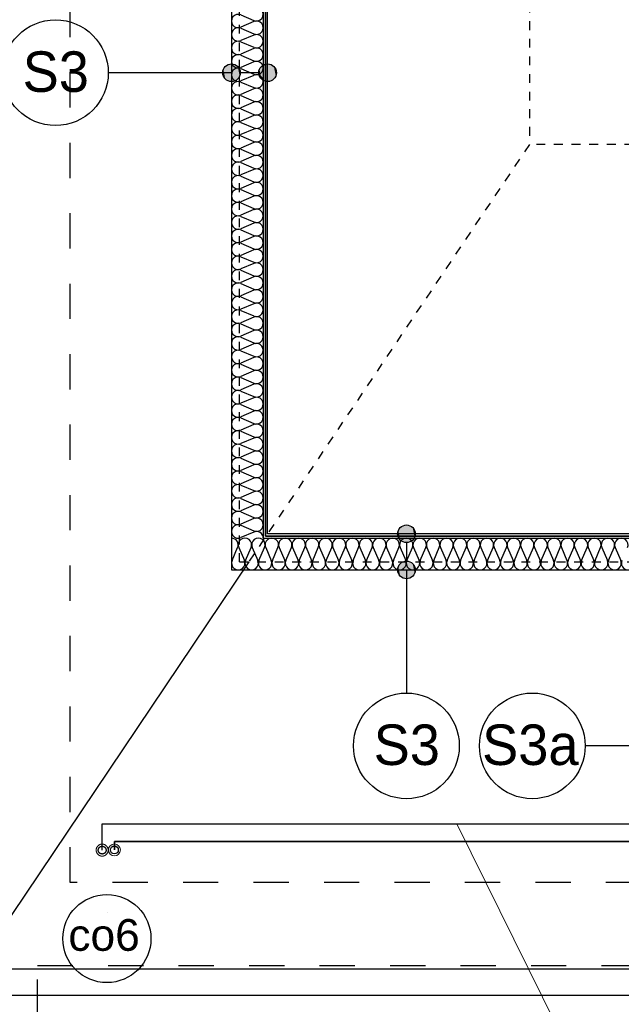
# Model space of a CAD drawing. Header units: millimetres. Extents: x 45180 to 119519, y 31297 to 302414.
# Tile 61 of 97: x 59483 to 62897, y 241049 to 246639. Entities that reach past the tile are written whole.
import ezdxf
from ezdxf.lldxf.tags import DXFTag

# ---------------------------------------------------------------- set-up
doc = ezdxf.new("R2010")
doc.units = ezdxf.units.MM
doc.header["$MEASUREMENT"] = 0
for name, pattern in [('Hidden Line', [100, 50, -50]), ('PHANTOM', [2.5, 1.25, -0.25, 0.25, -0.25, 0.25, -0.25]), ('Przerywana', [400, 200, -200])]:
    doc.linetypes.add(name, pattern=pattern)
for name, color, linetype in [('#podkład', 252, 'Continuous'), ('IS_Grafika', 7, 'SOLID'), ('IS_Opisy_działek_Therm', 7, 'SOLID')]:
    doc.layers.add(name, color=color, linetype=linetype)
doc.layers.add('IS_Powrót', color=5, linetype='DASHDOT', lineweight=35)
doc.layers.add('IS_Zasilanie', color=1, linetype='SOLID', lineweight=30)
doc.styles.add('GENERATED_STYLE_3', font='txt')
doc.styles.get("Standard").update_dxf_attribs({"font": 'arial.ttf', "bigfont": 'BIGFONT.SHX'})
tags = doc.linetypes.add('DASHDOT', pattern=[20, 10, -5, 0, -5]).pattern_tags.tags
tags[10:11] = [DXFTag(74, 4), DXFTag(75, 0), DXFTag(340, '0'), DXFTag(46, 0.0), DXFTag(50, 0.0), DXFTag(44, 0.0), DXFTag(45, 0.0)]
tags[8:9] = [DXFTag(74, 4), DXFTag(75, 0), DXFTag(340, '0'), DXFTag(46, 0.0), DXFTag(50, 0.0), DXFTag(44, 0.0), DXFTag(45, 0.0)]
tags[6:7] = [DXFTag(74, 4), DXFTag(75, 0), DXFTag(340, '0'), DXFTag(46, 0.0), DXFTag(50, 0.0), DXFTag(44, 0.0), DXFTag(45, 0.0)]
tags[4:5] = [DXFTag(74, 4), DXFTag(75, 0), DXFTag(340, '0'), DXFTag(46, 0.0), DXFTag(50, 0.0), DXFTag(44, 0.0), DXFTag(45, 0.0)]
tags = doc.linetypes.add('SOLID', pattern=[10, 10, 0]).pattern_tags.tags
tags[6:7] = [DXFTag(74, 4), DXFTag(75, 0), DXFTag(340, '0'), DXFTag(46, 0.0), DXFTag(50, 0.0), DXFTag(44, 0.0), DXFTag(45, 0.0)]
tags[4:5] = [DXFTag(74, 4), DXFTag(75, 0), DXFTag(340, '0'), DXFTag(46, 0.0), DXFTag(50, 0.0), DXFTag(44, 0.0), DXFTag(45, 0.0)]

msp = doc.modelspace()

# ---------------------------------------------------------------- linework, layer by layer
at = {"layer": '#podkład', "linetype": 'Przerywana'}
for p, q in [((59770, 241740), (59770, 254690)), ((71810, 241740), (59770, 241740)), ((59585, 240990), (59585, 241270)), ((59585, 241270), (71210, 241270))]:
    msp.add_line(p, q, dxfattribs=at)
at = {"layer": '#podkład', "linetype": 'Hidden Line'}
for p, q in [((62375.3, 250430), (62375.3, 245930)), ((60730, 243560), (60730, 250330)), ((62375.3, 245930), (60782.5, 243560)), ((63865, 245930), (62375.3, 245930)), ((60730, 243560), (63630, 243560))]:
    msp.add_line(p, q, dxfattribs=at)
at = {"layer": '#podkład', "linetype": 'Continuous'}
for p, q in [((60685, 250330), (60685, 243515)), ((60865, 248140), (60865, 243695)), ((60877.5, 243707.5), (60877.5, 248140)), ((60877.5, 248140), (60877.5, 243707.5)), ((60890, 243720), (60890, 248140)), ((60738.6, 246666.1), (60811.4, 246634.4)), ((60811.4, 246628), (60738.6, 246596.3)), ((60738.6, 246589.8), (60811.4, 246558.1)), ((60811.4, 246551.7), (60738.6, 246520)), ((60738.6, 246513.6), (60811.4, 246481.9)), ((60811.4, 246475.4), (60738.6, 246443.7)), ((60738.6, 246437.3), (60811.4, 246405.6)), ((60811.4, 246399.2), (60738.6, 246367.5)), ((60738.6, 246361), (60811.4, 246329.3)), ((60685, 246337.6), (59986, 246337.6)), ((60840, 246337.6), (60735, 246337.6)), ((60811.4, 246322.9), (60738.6, 246291.2)), ((60738.6, 246284.8), (60811.4, 246253.1)), ((60811.4, 246246.7), (60738.6, 246214.9)), ((60738.6, 246208.5), (60811.4, 246176.8)), ((60811.4, 246170.4), (60738.6, 246138.7)), ((60738.6, 246132.3), (60811.4, 246100.5)), ((60811.4, 246094.1), (60738.6, 246062.4)), ((60738.6, 246056), (60811.4, 246024.3)), ((60811.4, 246017.9), (60738.6, 245986.1)), ((60738.6, 245979.7), (60811.4, 245948)), ((60811.4, 245941.6), (60738.6, 245909.9)), ((60738.6, 245903.5), (60811.4, 245871.7)), ((60811.4, 245865.3), (60738.6, 245833.6)), ((60738.6, 245827.2), (60811.4, 245795.5)), ((60811.4, 245789.1), (60738.6, 245757.3)), ((60738.6, 245750.9), (60811.4, 245719.2)), ((60811.4, 245712.8), (60738.6, 245681.1)), ((60738.6, 245674.7), (60811.4, 245642.9)), ((60811.4, 245636.5), (60738.6, 245604.8)), ((60738.6, 245598.4), (60811.4, 245566.7)), ((60811.4, 245560.3), (60738.6, 245528.5)), ((60738.6, 245522.1), (60811.4, 245490.4)), ((60811.4, 245484), (60738.6, 245452.3)), ((60738.6, 245445.9), (60811.4, 245414.2)), ((60811.4, 245407.7), (60738.6, 245376)), ((60738.6, 245369.6), (60811.4, 245337.9)), ((60811.4, 245331.5), (60738.6, 245299.8)), ((60738.6, 245293.3), (60811.4, 245261.6)), ((60811.4, 245255.2), (60738.6, 245223.5)), ((60738.6, 245217.1), (60811.4, 245185.4)), ((60811.4, 245179), (60738.6, 245147.2)), ((60738.6, 245140.8), (60811.4, 245109.1)), ((60811.4, 245102.7), (60738.6, 245071)), ((60738.6, 245064.6), (60811.4, 245032.8)), ((60811.4, 245026.4), (60738.6, 244994.7)), ((60738.6, 244988.3), (60811.4, 244956.6)), ((60811.4, 244950.2), (60738.6, 244918.4)), ((60738.6, 244912), (60811.4, 244880.3)), ((60811.4, 244873.9), (60738.6, 244842.2)), ((60738.6, 244835.8), (60811.4, 244804)), ((60811.4, 244797.6), (60738.6, 244765.9)), ((60738.6, 244759.5), (60811.4, 244727.8)), ((60811.4, 244721.4), (60738.6, 244689.6)), ((60738.6, 244683.2), (60811.4, 244651.5)), ((60811.4, 244645.1), (60738.6, 244613.4)), ((60738.6, 244607), (60811.4, 244575.2)), ((60811.4, 244568.8), (60738.6, 244537.1)), ((60738.6, 244530.7), (60811.4, 244499)), ((60811.4, 244492.6), (60738.6, 244460.8)), ((60738.6, 244454.4), (60811.4, 244422.7)), ((60811.4, 244416.3), (60738.6, 244384.6)), ((60738.6, 244378.2), (60811.4, 244346.5)), ((60811.4, 244340), (60738.6, 244308.3)), ((60738.6, 244301.9), (60811.4, 244270.2)), ((60811.4, 244263.8), (60738.6, 244232.1)), ((60738.6, 244225.6), (60811.4, 244193.9)), ((60811.4, 244187.5), (60738.6, 244155.8)), ((60738.6, 244149.4), (60811.4, 244117.7)), ((60811.4, 244111.3), (60738.6, 244079.5)), ((60738.6, 244073.1), (60811.4, 244041.4)), ((60811.4, 244035), (60738.6, 244003.3)), ((60738.6, 243996.9), (60811.4, 243965.1)), ((60811.4, 243958.7), (60738.6, 243927)), ((60738.6, 243920.6), (60811.4, 243888.9)), ((60811.4, 243882.5), (60738.6, 243850.7)), ((60738.6, 243844.3), (60811.4, 243812.6)), ((60811.4, 243806.2), (60738.6, 243774.5)), ((60738.6, 243768.1), (60811.4, 243736.3)), ((60811.4, 243729.9), (60738.6, 243698.2)), ((60865, 243695), (63840, 243695)), ((63852.5, 243707.5), (60877.5, 243707.5)), ((60877.5, 243707.5), (63852.5, 243707.5)), ((63865, 243720), (60890, 243720)), ((60688.2, 243568.6), (60719.9, 243641.4)), ((60726.3, 243641.4), (60758.1, 243568.6)), ((60764.5, 243568.6), (60796.2, 243641.4)), ((60802.6, 243641.4), (60834.4, 243568.6)), ((60840.8, 243568.6), (60872.5, 243641.4)), ((60878.9, 243641.4), (60910.6, 243568.6)), ((60917, 243568.6), (60948.8, 243641.4)), ((60955.2, 243641.4), (60986.9, 243568.6)), ((60993.3, 243568.6), (61025.1, 243641.4)), ((61031.5, 243641.4), (61063.2, 243568.6)), ((61069.6, 243568.6), (61101.3, 243641.4)), ((61107.8, 243641.4), (61139.5, 243568.6)), ((61145.9, 243568.6), (61177.6, 243641.4)), ((61184, 243641.4), (61215.8, 243568.6)), ((61222.2, 243568.6), (61253.9, 243641.4)), ((61260.3, 243641.4), (61292.1, 243568.6)), ((61298.5, 243568.6), (61330.2, 243641.4)), ((61336.6, 243641.4), (61368.3, 243568.6)), ((61374.7, 243568.6), (61406.5, 243641.4)), ((61412.9, 243641.4), (61444.6, 243568.6)), ((61451, 243568.6), (61482.8, 243641.4)), ((61489.2, 243641.4), (61520.9, 243568.6)), ((61527.3, 243568.6), (61559, 243641.4)), ((61565.4, 243641.4), (61597.2, 243568.6)), ((61603.6, 243568.6), (61635.3, 243641.4)), ((61641.7, 243641.4), (61673.5, 243568.6)), ((61677.8, 243670), (61677.8, 243565)), ((61679.9, 243568.6), (61711.6, 243641.4)), ((61718, 243641.4), (61749.7, 243568.6)), ((61756.2, 243568.6), (61787.9, 243641.4)), ((61794.3, 243641.4), (61826, 243568.6)), ((61832.4, 243568.6), (61864.2, 243641.4)), ((61870.6, 243641.4), (61902.3, 243568.6)), ((61908.7, 243568.6), (61940.4, 243641.4)), ((61946.9, 243641.4), (61978.6, 243568.6)), ((61985, 243568.6), (62016.7, 243641.4)), ((62023.1, 243641.4), (62054.9, 243568.6)), ((62061.3, 243568.6), (62093, 243641.4)), ((62099.4, 243641.4), (62131.2, 243568.6)), ((62137.6, 243568.6), (62169.3, 243641.4)), ((62175.7, 243641.4), (62207.4, 243568.6)), ((62213.8, 243568.6), (62245.6, 243641.4)), ((62252, 243641.4), (62283.7, 243568.6)), ((62290.1, 243568.6), (62321.9, 243641.4)), ((62328.3, 243641.4), (62360, 243568.6)), ((62366.4, 243568.6), (62398.1, 243641.4)), ((62404.5, 243641.4), (62436.3, 243568.6)), ((62442.7, 243568.6), (62474.4, 243641.4)), ((62480.8, 243641.4), (62512.6, 243568.6)), ((62519, 243568.6), (62550.7, 243641.4)), ((62557.1, 243641.4), (62588.8, 243568.6)), ((62595.3, 243568.6), (62627, 243641.4)), ((62633.4, 243641.4), (62665.1, 243568.6)), ((62671.5, 243568.6), (62703.3, 243641.4)), ((62709.7, 243641.4), (62741.4, 243568.6)), ((62747.8, 243568.6), (62779.6, 243641.4)), ((62786, 243641.4), (62817.7, 243568.6)), ((62824.1, 243568.6), (62855.8, 243641.4)), ((62862.2, 243641.4), (62894, 243568.6)), ((60782.5, 243560), (59230, 241250)), ((60685, 243515), (63660, 243515)), ((61677.8, 243515), (61677.8, 242816)), ((63284.6, 242516), (62691.7, 242516)), ((59230, 241250), (71190, 241250)), ((59080, 241100), (71190, 241100))]:
    msp.add_line(p, q, dxfattribs=at)
for centre, radius in [((59686, 246337.6), 300), ((60685, 246337.6), 50), ((60890, 246337.6), 50), ((61677.8, 243720), 50), ((61677.8, 243515), 50), ((61677.8, 242516), 300), ((62391.7, 242516), 300)]:
    msp.add_circle(centre, radius, dxfattribs=at)
for centre, major_axis, ratio, start_param, end_param in [((60826.7, 246669.3), (38.3, 0), 0.996085, 4.299595, 8.266774), ((60723.3, 246631.2), (38.3, 0), 0.996085, 1.158003, 5.125183), ((60826.7, 246593), (38.3, 0), 0.996085, 4.299595, 8.266774), ((60723.3, 246554.9), (38.3, 0), 0.996085, 1.158003, 5.125183), ((60826.7, 246516.8), (38.3, 0), 0.996085, 4.299595, 8.266774), ((60723.3, 246478.6), (38.3, 0), 0.996085, 1.158003, 5.125183), ((60826.7, 246440.5), (38.3, 0), 0.996085, 4.299595, 8.266774), ((60723.3, 246402.4), (38.3, 0), 0.996085, 1.158003, 5.125183), ((60723.3, 246326.1), (38.3, 0), 0.996085, 1.158003, 5.125183), ((60826.7, 246364.3), (38.3, 0), 0.996085, 4.299595, 8.266774), ((60826.7, 246288), (38.3, 0), 0.996085, 4.299595, 8.266774), ((60723.3, 246249.9), (38.3, 0), 0.996085, 1.158003, 5.125183), ((60826.7, 246211.7), (38.3, 0), 0.996085, 4.299595, 8.266774), ((60723.3, 246173.6), (38.3, 0), 0.996085, 1.158003, 5.125183), ((60723.3, 246097.3), (38.3, 0), 0.996085, 1.158003, 5.125183), ((60826.7, 246135.5), (38.3, 0), 0.996085, 4.299595, 8.266774), ((60826.7, 246059.2), (38.3, 0), 0.996085, 4.299595, 8.266774), ((60723.3, 246021.1), (38.3, 0), 0.996085, 1.158003, 5.125183), ((60826.7, 245982.9), (38.3, 0), 0.996085, 4.299595, 8.266774), ((60723.3, 245944.8), (38.3, 0), 0.996085, 1.158003, 5.125183), ((60723.3, 245868.5), (38.3, 0), 0.996085, 1.158003, 5.125183), ((60826.7, 245906.7), (38.3, 0), 0.996085, 4.299595, 8.266774), ((60826.7, 245830.4), (38.3, 0), 0.996085, 4.299595, 8.266774), ((60723.3, 245792.3), (38.3, 0), 0.996085, 1.158003, 5.125183), ((60826.7, 245754.1), (38.3, 0), 0.996085, 4.299595, 8.266774), ((60723.3, 245716), (38.3, 0), 0.996085, 1.158003, 5.125183), ((60826.7, 245677.9), (38.3, 0), 0.996085, 4.299595, 8.266774), ((60723.3, 245639.7), (38.3, 0), 0.996085, 1.158003, 5.125183), ((60826.7, 245601.6), (38.3, 0), 0.996085, 4.299595, 8.266774), ((60723.3, 245563.5), (38.3, 0), 0.996085, 1.158003, 5.125183), ((60723.3, 245487.2), (38.3, 0), 0.996085, 1.158003, 5.125183), ((60826.7, 245525.3), (38.3, 0), 0.996085, 4.299595, 8.266774), ((60826.7, 245449.1), (38.3, 0), 0.996085, 4.299595, 8.266774), ((60723.3, 245410.9), (38.3, 0), 0.996085, 1.158003, 5.125183), ((60826.7, 245372.8), (38.3, 0), 0.996085, 4.299595, 8.266774), ((60723.3, 245334.7), (38.3, 0), 0.996085, 1.158003, 5.125183), ((60723.3, 245258.4), (38.3, 0), 0.996085, 1.158003, 5.125183), ((60826.7, 245296.6), (38.3, 0), 0.996085, 4.299595, 8.266774), ((60826.7, 245220.3), (38.3, 0), 0.996085, 4.299595, 8.266774), ((60723.3, 245182.2), (38.3, 0), 0.996085, 1.158003, 5.125183), ((60826.7, 245144), (38.3, 0), 0.996085, 4.299595, 8.266774), ((60723.3, 245105.9), (38.3, 0), 0.996085, 1.158003, 5.125183), ((60723.3, 245029.6), (38.3, 0), 0.996085, 1.158003, 5.125183), ((60826.7, 245067.8), (38.3, 0), 0.996085, 4.299595, 8.266774), ((60826.7, 244991.5), (38.3, 0), 0.996085, 4.299595, 8.266774), ((60723.3, 244953.4), (38.3, 0), 0.996085, 1.158003, 5.125183), ((60826.7, 244915.2), (38.3, 0), 0.996085, 4.299595, 8.266774), ((60723.3, 244877.1), (38.3, 0), 0.996085, 1.158003, 5.125183), ((60826.7, 244839), (38.3, 0), 0.996085, 4.299595, 8.266774), ((60723.3, 244800.8), (38.3, 0), 0.996085, 1.158003, 5.125183), ((60826.7, 244762.7), (38.3, 0), 0.996085, 4.299595, 8.266774), ((60723.3, 244724.6), (38.3, 0), 0.996085, 1.158003, 5.125183), ((60723.3, 244648.3), (38.3, 0), 0.996085, 1.158003, 5.125183), ((60826.7, 244686.4), (38.3, 0), 0.996085, 4.299595, 8.266774), ((60826.7, 244610.2), (38.3, 0), 0.996085, 4.299595, 8.266774), ((60723.3, 244572), (38.3, 0), 0.996085, 1.158003, 5.125183), ((60826.7, 244533.9), (38.3, 0), 0.996085, 4.299595, 8.266774), ((60723.3, 244495.8), (38.3, 0), 0.996085, 1.158003, 5.125183), ((60723.3, 244419.5), (38.3, 0), 0.996085, 1.158003, 5.125183), ((60826.7, 244457.6), (38.3, 0), 0.996085, 4.299595, 8.266774), ((60826.7, 244381.4), (38.3, 0), 0.996085, 4.299595, 8.266774), ((60723.3, 244343.2), (38.3, 0), 0.996085, 1.158003, 5.125183), ((60826.7, 244305.1), (38.3, 0), 0.996085, 4.299595, 8.266774), ((60723.3, 244267), (38.3, 0), 0.996085, 1.158003, 5.125183), ((60723.3, 244190.7), (38.3, 0), 0.996085, 1.158003, 5.125183), ((60826.7, 244228.9), (38.3, 0), 0.996085, 4.299595, 8.266774), ((60826.7, 244152.6), (38.3, 0), 0.996085, 4.299595, 8.266774), ((60723.3, 244114.5), (38.3, 0), 0.996085, 1.158003, 5.125183), ((60826.7, 244076.3), (38.3, 0), 0.996085, 4.299595, 8.266774), ((60723.3, 244038.2), (38.3, 0), 0.996085, 1.158003, 5.125183), ((60826.7, 244000.1), (38.3, 0), 0.996085, 4.299595, 8.266774), ((60723.3, 243961.9), (38.3, 0), 0.996085, 1.158003, 5.125183), ((60826.7, 243923.8), (38.3, 0), 0.996085, 4.299595, 8.266774), ((60723.3, 243885.7), (38.3, 0), 0.996085, 1.158003, 5.125183), ((60723.3, 243809.4), (38.3, 0), 0.996085, 1.158003, 5.125183), ((60826.7, 243847.5), (38.3, 0), 0.996085, 4.299595, 8.266774), ((60826.7, 243771.3), (38.3, 0), 0.996085, 4.299595, 8.266774), ((60723.3, 243733.1), (38.3, 0), 0.996085, 1.158003, 5.125183), ((60826.7, 243695), (38.3, 0), 0.996085, 0, 1.983589), ((60685, 243656.7), (0, 38.3), 0.996316, 4.299596, 6.283185), ((60761.3, 243656.7), (0, 38.3), 0.996316, 4.299595, 8.266774), ((60837.6, 243656.7), (0, 38.3), 0.996316, 4.299595, 8.266774), ((60913.8, 243656.7), (0, 38.3), 0.996316, 4.299595, 8.266774), ((60990.1, 243656.7), (0, 38.3), 0.996316, 4.299595, 8.266774), ((61066.4, 243656.7), (0, 38.3), 0.996316, 4.299595, 8.266774), ((61142.7, 243656.7), (0, 38.3), 0.996316, 4.299595, 8.266774), ((61219, 243656.7), (0, 38.3), 0.996316, 4.299595, 8.266774), ((61295.3, 243656.7), (0, 38.3), 0.996316, 4.299595, 8.266774), ((61371.5, 243656.7), (0, 38.3), 0.996316, 4.299595, 8.266774), ((61447.8, 243656.7), (0, 38.3), 0.996316, 4.299595, 8.266774), ((61524.1, 243656.7), (0, 38.3), 0.996316, 4.299595, 8.266774), ((61600.4, 243656.7), (0, 38.3), 0.996316, 4.299595, 8.266774), ((61676.7, 243656.7), (0, 38.3), 0.996316, 4.299595, 8.266774), ((61752.9, 243656.7), (0, 38.3), 0.996316, 4.299595, 8.266774), ((61829.2, 243656.7), (0, 38.3), 0.996316, 4.299595, 8.266774), ((61905.5, 243656.7), (0, 38.3), 0.996316, 4.299595, 8.266774), ((61981.8, 243656.7), (0, 38.3), 0.996316, 4.299595, 8.266774), ((62058.1, 243656.7), (0, 38.3), 0.996316, 4.299595, 8.266774), ((62134.4, 243656.7), (0, 38.3), 0.996316, 4.299595, 8.266774), ((62210.6, 243656.7), (0, 38.3), 0.996316, 4.299595, 8.266774), ((62286.9, 243656.7), (0, 38.3), 0.996316, 4.299595, 8.266774), ((62363.2, 243656.7), (0, 38.3), 0.996316, 4.299595, 8.266774), ((62439.5, 243656.7), (0, 38.3), 0.996316, 4.299595, 8.266774), ((62515.8, 243656.7), (0, 38.3), 0.996316, 4.299595, 8.266774), ((62592, 243656.7), (0, 38.3), 0.996316, 4.299595, 8.266774), ((62668.3, 243656.7), (0, 38.3), 0.996316, 4.299595, 8.266774), ((62744.6, 243656.7), (0, 38.3), 0.996316, 4.299595, 8.266774), ((62820.9, 243656.7), (0, 38.3), 0.996316, 4.299595, 8.266774), ((62897.2, 243656.7), (0, 38.3), 0.996316, 4.299595, 8.266774), ((60723.1, 243553.3), (0, 38.3), 0.996316, 1.158003, 5.125183), ((60799.4, 243553.3), (0, 38.3), 0.996316, 1.158003, 5.125183), ((60875.7, 243553.3), (0, 38.3), 0.996316, 1.158003, 5.125183), ((60952, 243553.3), (0, 38.3), 0.996316, 1.158003, 5.125183), ((61028.3, 243553.3), (0, 38.3), 0.996316, 1.158003, 5.125183), ((61104.6, 243553.3), (0, 38.3), 0.996316, 1.158003, 5.125183), ((61180.8, 243553.3), (0, 38.3), 0.996316, 1.158003, 5.125183), ((61257.1, 243553.3), (0, 38.3), 0.996316, 1.158003, 5.125183), ((61333.4, 243553.3), (0, 38.3), 0.996316, 1.158003, 5.125183), ((61409.7, 243553.3), (0, 38.3), 0.996316, 1.158003, 5.125183), ((61486, 243553.3), (0, 38.3), 0.996316, 1.158003, 5.125183), ((61562.2, 243553.3), (0, 38.3), 0.996316, 1.158003, 5.125183), ((61638.5, 243553.3), (0, 38.3), 0.996316, 1.158003, 5.125183), ((61714.8, 243553.3), (0, 38.3), 0.996316, 1.158003, 5.125183), ((61791.1, 243553.3), (0, 38.3), 0.996316, 1.158003, 5.125183), ((61867.4, 243553.3), (0, 38.3), 0.996316, 1.158003, 5.125183), ((61943.7, 243553.3), (0, 38.3), 0.996316, 1.158003, 5.125183), ((62019.9, 243553.3), (0, 38.3), 0.996316, 1.158003, 5.125183), ((62096.2, 243553.3), (0, 38.3), 0.996316, 1.158003, 5.125183), ((62172.5, 243553.3), (0, 38.3), 0.996316, 1.158003, 5.125183), ((62248.8, 243553.3), (0, 38.3), 0.996316, 1.158003, 5.125183), ((62325.1, 243553.3), (0, 38.3), 0.996316, 1.158003, 5.125183), ((62401.3, 243553.3), (0, 38.3), 0.996316, 1.158003, 5.125183), ((62477.6, 243553.3), (0, 38.3), 0.996316, 1.158003, 5.125183), ((62553.9, 243553.3), (0, 38.3), 0.996316, 1.158003, 5.125183), ((62630.2, 243553.3), (0, 38.3), 0.996316, 1.158003, 5.125183), ((62706.5, 243553.3), (0, 38.3), 0.996316, 1.158003, 5.125183), ((62782.8, 243553.3), (0, 38.3), 0.996316, 1.158003, 5.125183), ((62859, 243553.3), (0, 38.3), 0.996316, 1.158003, 5.125183), ((62935.3, 243553.3), (0, 38.3), 0.996316, 1.158003, 5.125183)]:
    msp.add_ellipse(centre, major_axis=major_axis, ratio=ratio, start_param=start_param, end_param=end_param, dxfattribs=at)
at = {"layer": '#podkład', "linetype": 'Continuous', "extrusion": (0, 0, -1)}
for points in [[(-60638.8, 246318.5), (-60638.8, 246356.8), (-60635, 246337.6)], [(-60638.8, 246356.8), (-60649.6, 246302.3), (-60649.6, 246373)], [(-60638.8, 246356.8), (-60638.8, 246318.5), (-60649.6, 246302.3)], [(-60649.6, 246373), (-60665.9, 246291.4), (-60665.9, 246383.8)], [(-60649.6, 246373), (-60649.6, 246302.3), (-60665.9, 246291.4)], [(-60665.9, 246383.8), (-60685, 246287.6), (-60685, 246387.6)], [(-60665.9, 246383.8), (-60665.9, 246291.4), (-60685, 246287.6)], [(-60685, 246387.6), (-60685, 246287.6), (-60704.1, 246291.4)], [(-60685, 246387.6), (-60704.1, 246291.4), (-60704.1, 246383.8)], [(-60704.1, 246383.8), (-60704.1, 246291.4), (-60720.4, 246302.3)], [(-60704.1, 246383.8), (-60720.4, 246302.3), (-60720.4, 246373)], [(-60720.4, 246373), (-60720.4, 246302.3), (-60731.2, 246318.5)], [(-60720.4, 246373), (-60731.2, 246318.5), (-60731.2, 246356.8)], [(-60731.2, 246356.8), (-60731.2, 246318.5), (-60735, 246337.6)], [(-60843.8, 246318.5), (-60843.8, 246356.8), (-60840, 246337.6)], [(-60843.8, 246356.8), (-60854.6, 246302.3), (-60854.6, 246373)], [(-60843.8, 246356.8), (-60843.8, 246318.5), (-60854.6, 246302.3)], [(-60854.6, 246373), (-60870.9, 246291.4), (-60870.9, 246383.8)], [(-60854.6, 246373), (-60854.6, 246302.3), (-60870.9, 246291.4)], [(-60870.9, 246383.8), (-60890, 246287.6), (-60890, 246387.6)], [(-60870.9, 246383.8), (-60870.9, 246291.4), (-60890, 246287.6)], [(-60890, 246387.6), (-60890, 246287.6), (-60909.1, 246291.4)], [(-60890, 246387.6), (-60909.1, 246291.4), (-60909.1, 246383.8)], [(-60909.1, 246383.8), (-60909.1, 246291.4), (-60925.4, 246302.3)], [(-60909.1, 246383.8), (-60925.4, 246302.3), (-60925.4, 246373)], [(-60925.4, 246373), (-60925.4, 246302.3), (-60936.2, 246318.5)], [(-60925.4, 246373), (-60936.2, 246318.5), (-60936.2, 246356.8)], [(-60936.2, 246356.8), (-60936.2, 246318.5), (-60940, 246337.6)], [(-61631.6, 243700.9), (-61631.6, 243739.1), (-61627.8, 243720)], [(-61631.6, 243739.1), (-61642.4, 243684.6), (-61642.4, 243755.4)], [(-61631.6, 243739.1), (-61631.6, 243700.9), (-61642.4, 243684.6)], [(-61642.4, 243755.4), (-61658.7, 243673.8), (-61658.7, 243766.2)], [(-61642.4, 243755.4), (-61642.4, 243684.6), (-61658.7, 243673.8)], [(-61658.7, 243766.2), (-61677.8, 243670), (-61677.8, 243770)], [(-61658.7, 243766.2), (-61658.7, 243673.8), (-61677.8, 243670)], [(-61677.8, 243770), (-61677.8, 243670), (-61696.9, 243673.8)], [(-61677.8, 243770), (-61696.9, 243673.8), (-61696.9, 243766.2)], [(-61696.9, 243766.2), (-61696.9, 243673.8), (-61713.2, 243684.6)], [(-61696.9, 243766.2), (-61713.2, 243684.6), (-61713.2, 243755.4)], [(-61713.2, 243755.4), (-61713.2, 243684.6), (-61724, 243700.9)], [(-61713.2, 243755.4), (-61724, 243700.9), (-61724, 243739.1)], [(-61724, 243739.1), (-61724, 243700.9), (-61727.8, 243720)], [(-61642.4, 243550.4), (-61658.7, 243468.8), (-61658.7, 243561.2)], [(-61658.7, 243561.2), (-61677.8, 243465), (-61677.8, 243565)], [(-61658.7, 243561.2), (-61658.7, 243468.8), (-61677.8, 243465)], [(-61677.8, 243565), (-61677.8, 243465), (-61696.9, 243468.8)], [(-61677.8, 243565), (-61696.9, 243468.8), (-61696.9, 243561.2)], [(-61696.9, 243561.2), (-61696.9, 243468.8), (-61713.2, 243479.6)], [(-61696.9, 243561.2), (-61713.2, 243479.6), (-61713.2, 243550.4)], [(-61631.6, 243495.9), (-61631.6, 243534.1), (-61627.8, 243515)], [(-61631.6, 243534.1), (-61642.4, 243479.6), (-61642.4, 243550.4)], [(-61631.6, 243534.1), (-61631.6, 243495.9), (-61642.4, 243479.6)], [(-61642.4, 243550.4), (-61642.4, 243479.6), (-61658.7, 243468.8)], [(-61713.2, 243550.4), (-61713.2, 243479.6), (-61724, 243495.9)], [(-61713.2, 243550.4), (-61724, 243495.9), (-61724, 243534.1)], [(-61724, 243534.1), (-61724, 243495.9), (-61727.8, 243515)]]:
    msp.add_solid(points, dxfattribs=at)
at = {"layer": 'IS_Grafika', "ltscale": 10}
msp.add_line((59980.8, 241570.6), (59980.8, 241570.6), dxfattribs=at)
msp.add_circle((59977.7, 241421.8), 250, dxfattribs=at)
at = {"layer": 'IS_Opisy_działek_Therm', "lineweight": 5, "ltscale": 10}
msp.add_line((61963.9, 242073.8), (62676.5, 240632.3), dxfattribs=at)
at = {"layer": 'IS_Powrót', "ltscale": 10}
for p, q in [((60020.6, 241925.3), (60020.6, 241973.8)), ((60020.6, 241973.8), (65517.2, 241973.8))]:
    msp.add_line(p, q, dxfattribs=at)
at = {"layer": 'IS_Powrót', "color": 5, "lineweight": 0, "ltscale": 20}
msp.add_circle((60020.6, 241925.3), 34.1, dxfattribs=at)
at = {"layer": 'IS_Powrót', "color": 5, "lineweight": 30, "ltscale": 20}
msp.add_circle((60020.6, 241925.3), 22.1, dxfattribs=at)
at = {"layer": 'IS_Zasilanie', "ltscale": 10}
for p, q in [((59951.1, 241924.1), (59951.1, 242073.8)), ((59951.1, 242073.8), (65417.2, 242073.8))]:
    msp.add_line(p, q, dxfattribs=at)
at = {"layer": 'IS_Zasilanie', "color": 1, "linetype": 'PHANTOM', "lineweight": 0, "ltscale": 250}
msp.add_circle((59951.1, 241924.1), 34.1, dxfattribs=at)
at = {"layer": 'IS_Zasilanie', "color": 1, "linetype": 'PHANTOM', "lineweight": 30, "ltscale": 250}
msp.add_circle((59951.1, 241924.1), 22.1, dxfattribs=at)

# ---------------------------------------------------------------- texts
at = {"layer": '#podkład', "linetype": 'Continuous', "style": 'GENERATED_STYLE_3'}
for s, p in [('S3', (59499.8, 246229)), ('S3', (61491.6, 242407.4)), ('S3a', (62107, 242407.4))]:
    msp.add_text(s, height=230, dxfattribs=at).set_placement(p)
at = {"layer": 'IS_Grafika', "ltscale": 10, "insert": (60164.6, 241532.5), "char_height": 180, "attachment_point": 3}
msp.add_mtext('\\fArial|b0|i0;co6', dxfattribs=at)

doc.saveas('drawing.dxf')
